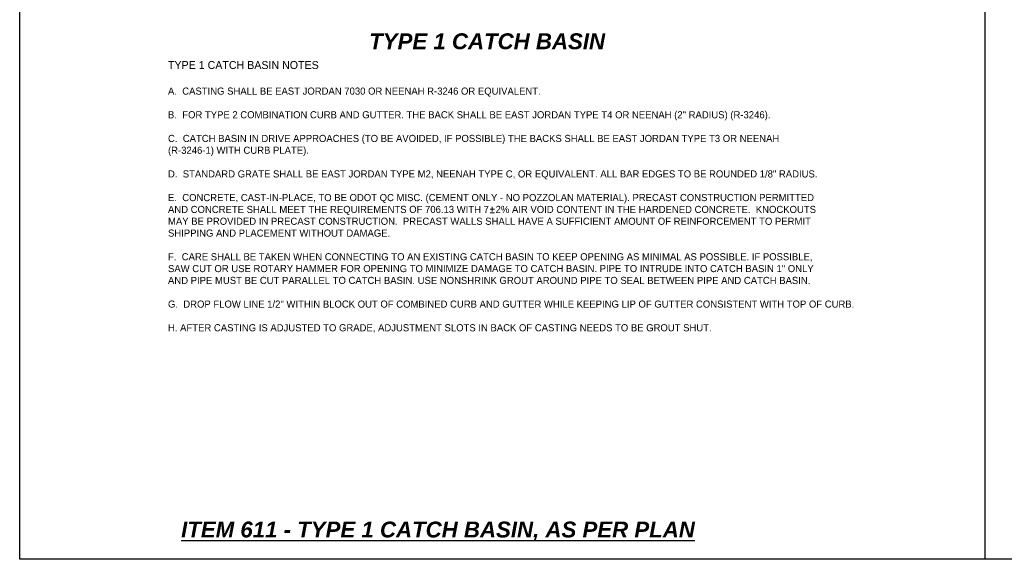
# Model space of a CAD drawing. Header units: feet. Extents: x 6 to 231, y 4 to 30.
# Tile 13 of 67: x 68 to 84, y 4 to 12. Entities that reach past the tile are written whole.
import ezdxf

# ---------------------------------------------------------------- set-up
doc = ezdxf.new("R2010")
doc.units = ezdxf.units.FT
doc.header["$MEASUREMENT"] = 0
doc.layers.add('COLUMNS', color=6, linetype='Continuous', plot=False)
doc.layers.add('SH_Border', color=7, linetype='Continuous')
doc.layers.add('text', color=9, linetype='Continuous')
doc.styles.add('Slanted-Normal', font='font31.shx', dxfattribs={"height": 0.14})

msp = doc.modelspace()

# ---------------------------------------------------------------- linework, layer by layer
at = {"layer": 'COLUMNS', "color": 1}
msp.add_lwpolyline([(68.09752, 3.62445), (68.09752, 24.37445), (98.47252, 24.37445), (98.47252, 3.62445)], close=True, dxfattribs=at)
at = {"layer": 'SH_Border'}
msp.add_line((83.26322, 24.37445), (83.26322, 3.62445), dxfattribs=at)

# ---------------------------------------------------------------- texts
at = {"layer": 'text', "style": 'Slanted-Normal'}
for s, insert, char_height, width, attachment_point in [('{\\fArial|b1|i1|c0|p34;TYPE 1 CATCH BASIN}', (75.44151, 11.89504), 0.25, 3.7587798, 2), ('TYPE 1 CATCH BASIN NOTES\\P\\P{\\H0.89286x;A.  CASTING SHALL BE EAST JORDAN 7030 OR NEENAH R-3246 OR EQUIVALENT.\\P\\PB.  FOR TYPE 2 COMBINATION CURB AND GUTTER. THE BACK SHALL BE EAST JORDAN TYPE T4 OR NEENAH (2" RADIUS) (R-3246).\\P\\PC.  CATCH BASIN IN DRIVE APPROACHES (TO BE AVOIDED, IF POSSIBLE) THE BACKS SHALL BE EAST JORDAN TYPE T3 OR NEENAH (R-3246-1) WITH CURB PLATE).\\P\\PD.  STANDARD GRATE SHALL BE EAST JORDAN TYPE M2, NEENAH TYPE C, OR EQUIVALENT. ALL BAR EDGES TO BE ROUNDED 1/8" RADIUS.\\P\\PE.  CONCRETE, CAST-IN-PLACE, TO BE ODOT QC MISC. (CEMENT ONLY - NO POZZOLAN MATERIAL). PRECAST CONSTRUCTION PERMITTED AND CONCRETE SHALL MEET THE REQUIREMENTS OF 706.13 WITH 7\\Fsimplex|c0;%%P\\Ffont31|c0;2% AIR VOID CONTENT IN THE HARDENED CONCRETE.  KNOCKOUTS MAY BE PROVIDED IN PRECAST CONSTRUCTION.  PRECAST WALLS SHALL HAVE A SUFFICIENT AMOUNT OF REINFORCEMENT TO PERMIT SHIPPING AND PLACEMENT WITHOUT DAMAGE.\\P\\PF.  CARE SHALL BE TAKEN WHEN CONNECTING TO AN EXISTING CATCH BASIN TO KEEP OPENING AS MINIMAL AS POSSIBLE. IF POSSIBLE, SAW CUT OR USE ROTARY HAMMER FOR OPENING TO MINIMIZE DAMAGE TO CATCH BASIN. PIPE TO INTRUDE INTO CATCH BASIN 1" ONLY AND PIPE MUST BE CUT PARALLEL TO CATCH BASIN. USE NONSHRINK GROUT AROUND PIPE TO SEAL BETWEEN PIPE AND CATCH BASIN.\\P\\PG.  DROP FLOW LINE 1/2" WITHIN BLOCK OUT OF COMBINED CURB AND GUTTER WHILE KEEPING LIP OF GUTTER CONSISTENT WITH TOP OF CURB. \\P\\PH. AFTER CASTING IS ADJUSTED TO GRADE, ADJUSTMENT SLOTS IN BACK OF CASTING NEEDS TO BE GROUT SHUT.}', (70.42759, 11.45915), 0.125, 10.1922644, 1), ('{\\fArial|b1|i1|c0|p34;\\LITEM 611 - TYPE 1 CATCH BASIN, AS PER PLAN}', (70.63329, 4.21806), 0.25, 8.5821815, 1)]:
    msp.add_mtext(s, dxfattribs=dict(at, insert=insert, char_height=char_height, width=width, attachment_point=attachment_point))

doc.saveas('drawing.dxf')
